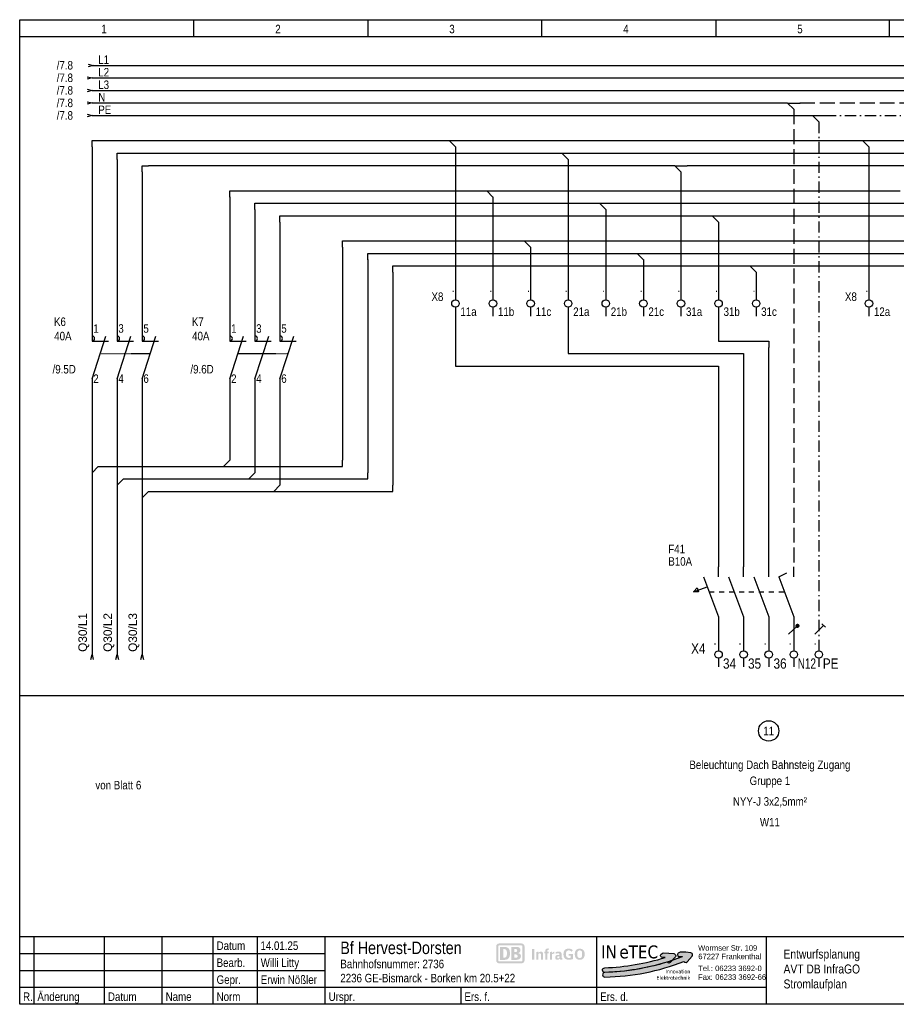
# Model space of a CAD drawing. Header units: millimetres. Extents: x 0 to 4233, y 0 to 198.
# Tile 11 of 18: x 2636 to 2812, y 0 to 198. Entities that reach past the tile are written whole.
import ezdxf
from ezdxf.enums import TextEntityAlignment as Align

# ---------------------------------------------------------------- set-up
doc = ezdxf.new("R2010")
doc.units = ezdxf.units.MM
for name, pattern in [('HIDDEN2', [4.7625, 3.175, -1.5875]), ('LONGDASH', [1.6, 1.2, -0.4]), ('Solid', [0]), ('Strich', [4, 3, -1]), ('Strich 2', [2, 1, -1]), ('Strich-Punkt', [4, 2.25, -0.75, 0.25, -0.75])]:
    doc.linetypes.add(name, pattern=pattern)
for name, color, linetype in [('Elektro_neu_Text', 7, 'Continuous'), ('EPLGRAFIC', 7, 'Continuous'), ('EPLPLOTFRAME', 7, 'Continuous'), ('LAYER-01', 7, 'Continuous'), ('XYYY_00004---_Plankopf', 7, 'Continuous')]:
    doc.layers.add(name, color=color, linetype=linetype)
doc.layers.add('Standard', color=7, linetype='Continuous', true_color=0x000000)
doc.styles.add('AN', font='ARIALN.TTF')
doc.styles.add('Logo', font='tahoma.ttf')
doc.styles.add('Logo-fett', font='tahomabd.ttf')
doc.styles.add('WSCAD', font='arial.ttf')

# ---------------------------------------------------------------- blocks, each defined once
blk = doc.blocks.new('Block30')
at = {"layer": 'Standard', "color": 0}
blk.add_lwpolyline([(25, 178.75), (25, 180), (26.25, 180)], dxfattribs=at)
blk = doc.blocks.new('Block32')
at = {"layer": 'Standard', "color": 0}
blk.add_lwpolyline([(73.75, 115), (75, 115), (75, 116.25)], dxfattribs=at)
blk = doc.blocks.new('Block48')
at = {"layer": 'Standard', "color": 0}
blk.add_lwpolyline([(148.75, 135), (150, 135), (150, 133.75)], dxfattribs=at)
blk = doc.blocks.new('Block49')
at = {"layer": 'Standard', "color": 0}
blk.add_lwpolyline([(97.5, 136.25), (97.5, 135), (98.75, 135)], dxfattribs=at)
blk = doc.blocks.new('Block76')
at = {"layer": 'Standard', "color": 0}
blk.add_lwpolyline([(52.5, 116.25), (51.25, 115), (53.75, 115)], dxfattribs=at)
blk = doc.blocks.new('Block79')
at = {"layer": 'Standard', "color": 0}
blk.add_lwpolyline([(25, 116.25), (25, 113.75), (26.25, 115)], dxfattribs=at)
blk = doc.blocks.new('Block82')
at = {"layer": 'Standard', "color": 0}
blk.add_lwpolyline([(97.5, 178.75), (96.25, 180), (97.5, 180), (98.75, 180)], dxfattribs=at)
blk = doc.blocks.new('Logo Inetec')
for color, points in [(90, [(43.67, 12.55, 0.344615), (43.74, 13.78), (43.52, 14.09, 0.217244), (42.81, 14.52), (39.7, 14.86), (36.18, 14.99), (34.94, 14.24, 0.444088), (34.66, 12.78), (35.03, 12.29), (37.28, 12.18, -0.342215), (37.37, 12.1, -0.063568), (-0.16, 5.73, 0.983458), (-0.06, 2.84, 0.065458), (38.52, 9.23), (39.19, 8.78, 0.373877), (40.5, 8.96)]), (170, [(54.12, 12.99, 0.344615), (54.21, 14.22), (54, 14.53, 0.217244), (53.29, 14.97), (50.19, 15.35), (46.67, 15.53), (45.41, 14.78, 0.444088), (45.11, 13.33), (45.48, 12.84), (47.73, 12.7, -0.397051), (47.82, 12.6, -0.087945), (-0.06, 2.9, 0.983458), (0.01, 0, 0.089874), (48.96, 9.71), (49.6, 9.28, 0.373877), (50.9, 9.44)])]:
    blk.add_hatch(color=color).paths.add_polyline_path(points)
at = {"color": 90}
blk.add_lwpolyline([(37.38, 12.09, 0.397051), (37.28, 12.18), (35.03, 12.29), (34.66, 12.78, -0.444088), (34.94, 14.24), (36.18, 14.99), (39.7, 14.86), (42.81, 14.52, -0.217244), (43.52, 14.09), (43.74, 13.78, -0.344615), (43.67, 12.55), (40.5, 8.96, -0.373877), (39.19, 8.78), (38.52, 9.23, -0.065458), (-0.06, 2.84, -0.983458), (-0.16, 5.73, 0.063568), (37.37, 12.1)], format="xyb", dxfattribs=at)
at = {"color": 170}
blk.add_lwpolyline([(47.82, 12.6, -0.087945), (-0.06, 2.9, 0.983458), (0.01, 0, 0.089874), (48.96, 9.71), (49.6, 9.28, 0.373877), (50.9, 9.44), (54.12, 12.99, 0.344615), (54.21, 14.22), (54, 14.53, 0.217244), (53.29, 14.97), (50.19, 15.35), (46.67, 15.53), (45.41, 14.78, 0.444088), (45.11, 13.33), (45.48, 12.84), (47.73, 12.7, -0.397051)], format="xyb", close=True, dxfattribs=at)
at = {"style": 'Logo'}
for s, p in [('IN', (-2.42, 11.6)), ('TEC', (14.64, 11.6))]:
    blk.add_text(s, height=8, dxfattribs=at).set_placement(p)
at = {"lineweight": 0, "style": 'AN', "width": 1.1}
for s, p in [('Wormser Str. 109', (57.77, 16.36)), ('67227 Frankenthal', (57.9, 11.09)), ('Tel.:', (57.84, 3.71)), ('06233 3692-0', (68.34, 3.71)), ('Fax:', (57.79, -1.72)), ('06233 3692-66', (68.42, -1.72))]:
    blk.add_text(s, height=3.4, dxfattribs=at).set_placement(p)
at = {"color": 20, "style": 'Logo'}
blk.add_text('e', height=8, dxfattribs=at).set_placement((8.93, 11.6))
at = {"style": 'Logo-fett'}
for s, p in [('Elektrotechnik', (52.94, -1.64)), ('Elektrotechnik', (52.94, -1.64)), ('Innovation', (52.94, 2.27)), ('Innovation', (52.94, 2.27))]:
    blk.add_text(s, height=2.36, dxfattribs=at).set_placement(p, align=Align.RIGHT)

msp = doc.modelspace()

# ---------------------------------------------------------------- hatches: boundary and pattern name
at = {"layer": 'XYYY_00004---_Plankopf'}
h = msp.add_hatch(color=10, dxfattribs=at)
edge = h.paths.add_edge_path()
edge.add_spline(control_points=[(2736.55, 12.21), (2736.55, 12.21), (2732.01, 12.21), (2732.01, 12.21), (2731.69, 12.21), (2731.44, 11.96), (2731.44, 11.64), (2731.44, 11.64), (2731.44, 8.8), (2731.44, 8.8), (2731.44, 8.49), (2731.69, 8.23), (2732.01, 8.23), (2732.01, 8.23), (2736.55, 8.23), (2736.55, 8.23), (2736.86, 8.23), (2737.12, 8.49), (2737.12, 8.8), (2737.12, 8.8), (2737.12, 11.64), (2737.12, 11.64), (2737.12, 11.96), (2736.86, 12.21), (2736.55, 12.21)], knot_values=[0, 0, 0, 0, 1, 1, 1, 2, 2, 2, 3, 3, 3, 4, 4, 4, 5, 5, 5, 6, 6, 6, 7, 7, 7, 8, 8, 8, 8], degree=3, periodic=0)
edge = h.paths.add_edge_path(flags=17)
edge.add_spline(control_points=[(2736.7, 8.8), (2736.7, 8.71), (2736.64, 8.64), (2736.55, 8.64), (2736.55, 8.64), (2732.01, 8.64), (2732.01, 8.64), (2731.92, 8.64), (2731.85, 8.71), (2731.85, 8.8), (2731.85, 8.8), (2731.85, 11.64), (2731.85, 11.64), (2731.85, 11.73), (2731.92, 11.81), (2732.01, 11.81), (2732.01, 11.81), (2736.55, 11.81), (2736.55, 11.81), (2736.64, 11.81), (2736.7, 11.73), (2736.7, 11.64), (2736.7, 11.64), (2736.7, 8.8), (2736.7, 8.8)], knot_values=[0, 0, 0, 0, 1, 1, 1, 2, 2, 2, 3, 3, 3, 4, 4, 4, 5, 5, 5, 6, 6, 6, 7, 7, 7, 8, 8, 8, 8], degree=3, periodic=0)
edge = h.paths.add_edge_path(flags=16)
edge.add_spline(control_points=[(2733.17, 8.92), (2733.17, 8.92), (2732.22, 8.92), (2732.22, 8.92), (2732.22, 8.92), (2732.22, 11.52), (2732.22, 11.52), (2732.22, 11.52), (2733.17, 11.52), (2733.17, 11.52), (2733.85, 11.52), (2734.21, 11.1), (2734.21, 10.23), (2734.21, 9.48), (2733.97, 8.93), (2733.17, 8.92)], knot_values=[0, 0, 0, 0, 1, 1, 1, 2, 2, 2, 3, 3, 3, 4, 4, 4, 5, 5, 5, 5], degree=3, periodic=0)
edge = h.paths.add_edge_path(flags=0)
edge.add_spline(control_points=[(2733.59, 10.18), (2733.59, 10.7), (2733.53, 11.11), (2732.97, 11.11), (2732.97, 11.11), (2732.84, 11.11), (2732.84, 11.11), (2732.84, 11.11), (2732.84, 9.34), (2732.84, 9.34), (2732.84, 9.34), (2733.06, 9.34), (2733.06, 9.34), (2733.4, 9.34), (2733.59, 9.61), (2733.59, 10.18)], knot_values=[0, 0, 0, 0, 1, 1, 1, 2, 2, 2, 3, 3, 3, 4, 4, 4, 5, 5, 5, 5], degree=3, periodic=0)
edge = h.paths.add_edge_path(flags=16)
edge.add_spline(control_points=[(2735.49, 8.92), (2735.49, 8.92), (2734.48, 8.92), (2734.48, 8.92), (2734.48, 8.92), (2734.48, 11.52), (2734.48, 11.52), (2734.48, 11.52), (2735.54, 11.52), (2735.54, 11.52), (2736.04, 11.52), (2736.31, 11.32), (2736.31, 10.83), (2736.31, 10.58), (2736.1, 10.4), (2735.87, 10.28), (2736.19, 10.19), (2736.41, 10), (2736.41, 9.67), (2736.41, 9.14), (2735.96, 8.92), (2735.49, 8.92)], knot_values=[0, 0, 0, 0, 1, 1, 1, 2, 2, 2, 3, 3, 3, 4, 4, 4, 5, 5, 5, 6, 6, 6, 7, 7, 7, 7], degree=3, periodic=0)
edge = h.paths.add_edge_path(flags=0)
edge.add_spline(control_points=[(2735.1, 10.49), (2735.1, 10.49), (2735.32, 10.49), (2735.32, 10.49), (2735.52, 10.49), (2735.67, 10.58), (2735.67, 10.81), (2735.67, 11.05), (2735.48, 11.12), (2735.28, 11.12), (2735.28, 11.12), (2735.1, 11.12), (2735.1, 11.12), (2735.1, 11.12), (2735.1, 10.49), (2735.1, 10.49)], knot_values=[0, 0, 0, 0, 1, 1, 1, 2, 2, 2, 3, 3, 3, 4, 4, 4, 5, 5, 5, 5], degree=3, periodic=0)
edge = h.paths.add_edge_path(flags=0)
edge.add_spline(control_points=[(2735.75, 9.69), (2735.75, 9.95), (2735.58, 10.01), (2735.33, 10.01), (2735.33, 10.01), (2735.1, 10.01), (2735.1, 10.01), (2735.1, 10.01), (2735.1, 9.34), (2735.1, 9.34), (2735.1, 9.34), (2735.33, 9.34), (2735.33, 9.34), (2735.55, 9.34), (2735.75, 9.41), (2735.75, 9.69)], knot_values=[0, 0, 0, 0, 1, 1, 1, 2, 2, 2, 3, 3, 3, 4, 4, 4, 5, 5, 5, 5], degree=3, periodic=0)
h = msp.add_hatch(color=256, dxfattribs=at)
h.dxf.hatch_style = 1
h.paths.add_polyline_path([(2749.13, 10.52), (2749.11, 10.6), (2749.08, 10.67), (2749.04, 10.74), (2749.01, 10.79), (2748.97, 10.84), (2748.93, 10.89), (2748.89, 10.93), (2748.85, 10.97), (2748.83, 10.98), (2748.8, 11), (2748.75, 11.03), (2748.7, 11.06), (2748.65, 11.09), (2748.59, 11.11), (2748.53, 11.13), (2748.47, 11.14), (2748.41, 11.16), (2748.34, 11.16), (2748.28, 11.17), (2748.21, 11.17), (2748.14, 11.17), (2748.08, 11.16), (2748.02, 11.16), (2747.96, 11.15), (2747.9, 11.13), (2747.84, 11.12), (2747.79, 11.1), (2747.74, 11.08), (2747.69, 11.05), (2747.65, 11.03), (2747.6, 11), (2747.56, 10.96), (2747.52, 10.93), (2747.48, 10.89), (2747.45, 10.85), (2747.41, 10.8), (2747.39, 10.77), (2747.38, 10.75), (2747.37, 10.74), (2747.37, 10.73), (2747.35, 10.7), (2747.35, 10.69), (2747.34, 10.69), (2747.34, 10.68), (2747.34, 10.68), (2747.33, 10.66), (2747.32, 10.64), (2747.31, 10.61), (2747.29, 10.57), (2747.28, 10.54), (2747.28, 10.52), (2747.27, 10.48), (2747.25, 10.44), (2747.24, 10.39), (2747.24, 10.34), (2747.23, 10.31), (2747.23, 10.28), (2747.23, 10.25), (2747.22, 10.23), (2747.22, 10.21), (2747.22, 10.18), (2747.22, 10.16), (2747.22, 10.16), (2747.22, 10.14), (2747.22, 10.12), (2747.22, 10.11), (2747.22, 10.11), (2747.22, 10.1), (2747.22, 10.07), (2747.22, 10.02), (2747.22, 9.97), (2747.22, 9.9), (2747.23, 9.84), (2747.23, 9.81), (2747.24, 9.77), (2747.24, 9.73), (2747.25, 9.71), (2747.25, 9.68), (2747.26, 9.64), (2747.27, 9.63), (2747.28, 9.59), (2747.29, 9.54), (2747.31, 9.5), (2747.33, 9.46), (2747.35, 9.42), (2747.36, 9.4), (2747.36, 9.4), (2747.37, 9.38), (2747.37, 9.37), (2747.4, 9.33), (2747.41, 9.32), (2747.41, 9.31), (2747.43, 9.29), (2747.44, 9.27), (2747.45, 9.26), (2747.47, 9.24), (2747.48, 9.22), (2747.52, 9.19), (2747.57, 9.15), (2747.61, 9.11), (2747.66, 9.08), (2747.71, 9.05), (2747.76, 9.03), (2747.82, 9), (2747.88, 8.99), (2747.94, 8.97), (2748, 8.96), (2748.07, 8.95), (2748.13, 8.94), (2748.2, 8.94), (2748.29, 8.95), (2748.37, 8.95), (2748.45, 8.97), (2748.53, 8.98), (2748.6, 9.01), (2748.67, 9.03), (2748.73, 9.07), (2748.79, 9.1), (2748.85, 9.15), (2748.91, 9.2), (2748.96, 9.26), (2749.01, 9.32), (2749.05, 9.39), (2749.09, 9.46), (2749.12, 9.54), (2749.13, 9.57), (2749.13, 9.59), (2749.14, 9.6), (2749.14, 9.61), (2749.14, 9.62), (2749.16, 9.66), (2749.17, 9.71), (2749.17, 9.74), (2749.18, 9.76), (2749.18, 9.78), (2749.18, 9.81), (2749.19, 9.88), (2749.19, 9.88), (2749.19, 9.88), (2749.19, 9.88), (2749.19, 9.89), (2749.19, 9.89), (2749.19, 9.9), (2749.19, 9.92), (2749.19, 9.93), (2749.19, 9.94), (2749.19, 9.99), (2749.2, 10.06), (2749.19, 10.16), (2749.19, 10.26), (2749.17, 10.35), (2749.16, 10.44)])
h.paths.add_polyline_path([(2747.75, 10.43), (2747.75, 10.45), (2747.75, 10.46), (2747.75, 10.47), (2747.76, 10.48), (2747.76, 10.49), (2747.77, 10.52), (2747.77, 10.52), (2747.77, 10.54), (2747.78, 10.54), (2747.78, 10.56), (2747.79, 10.57), (2747.79, 10.58), (2747.79, 10.59), (2747.8, 10.6), (2747.81, 10.61), (2747.83, 10.64), (2747.84, 10.66), (2747.86, 10.68), (2747.86, 10.69), (2747.88, 10.71), (2747.91, 10.73), (2747.92, 10.74), (2747.93, 10.74), (2747.95, 10.76), (2747.98, 10.77), (2748.01, 10.79), (2748.04, 10.8), (2748.07, 10.8), (2748.1, 10.81), (2748.13, 10.81), (2748.17, 10.82), (2748.21, 10.82), (2748.24, 10.82), (2748.28, 10.81), (2748.31, 10.81), (2748.34, 10.8), (2748.37, 10.8), (2748.4, 10.79), (2748.43, 10.77), (2748.46, 10.76), (2748.48, 10.74), (2748.51, 10.73), (2748.53, 10.71), (2748.54, 10.69), (2748.55, 10.69), (2748.56, 10.68), (2748.57, 10.66), (2748.59, 10.64), (2748.6, 10.61), (2748.61, 10.59), (2748.62, 10.59), (2748.62, 10.58), (2748.63, 10.57), (2748.63, 10.56), (2748.64, 10.54), (2748.64, 10.52), (2748.65, 10.49), (2748.66, 10.48), (2748.66, 10.47), (2748.66, 10.45), (2748.67, 10.43), (2748.67, 10.41), (2748.67, 10.39), (2748.68, 10.37), (2748.68, 10.36), (2748.68, 10.35), (2748.68, 10.31), (2748.69, 10.29), (2748.69, 10.28), (2748.69, 10.26), (2748.69, 10.25), (2748.69, 10.23), (2748.69, 10.22), (2748.69, 10.21), (2748.69, 10.19), (2748.69, 10.18), (2748.69, 10.16), (2748.69, 10.15), (2748.69, 10.14), (2748.69, 10.11), (2748.69, 10.1), (2748.69, 10.09), (2748.69, 10.07), (2748.69, 10.07), (2748.69, 10.05), (2748.69, 10.01), (2748.69, 9.97), (2748.69, 9.94), (2748.69, 9.92), (2748.69, 9.87), (2748.68, 9.83), (2748.68, 9.82), (2748.68, 9.79), (2748.68, 9.75), (2748.67, 9.71), (2748.66, 9.68), (2748.66, 9.65), (2748.65, 9.61), (2748.64, 9.59), (2748.63, 9.56), (2748.62, 9.53), (2748.61, 9.51), (2748.6, 9.49), (2748.58, 9.47), (2748.57, 9.46), (2748.57, 9.44), (2748.56, 9.43), (2748.55, 9.42), (2748.53, 9.41), (2748.51, 9.39), (2748.49, 9.37), (2748.46, 9.36), (2748.44, 9.34), (2748.42, 9.33), (2748.39, 9.32), (2748.36, 9.31), (2748.33, 9.31), (2748.3, 9.3), (2748.27, 9.3), (2748.24, 9.3), (2748.21, 9.3), (2748.17, 9.3), (2748.14, 9.3), (2748.11, 9.3), (2748.08, 9.31), (2748.05, 9.31), (2748.02, 9.32), (2748, 9.33), (2747.97, 9.34), (2747.95, 9.36), (2747.93, 9.37), (2747.91, 9.39), (2747.88, 9.41), (2747.87, 9.42), (2747.86, 9.43), (2747.85, 9.44), (2747.84, 9.46), (2747.83, 9.47), (2747.81, 9.49), (2747.8, 9.51), (2747.79, 9.53), (2747.78, 9.56), (2747.77, 9.59), (2747.76, 9.61), (2747.76, 9.65), (2747.75, 9.68), (2747.74, 9.71), (2747.74, 9.75), (2747.73, 9.79), (2747.73, 9.82), (2747.73, 9.83), (2747.72, 9.87), (2747.72, 9.92), (2747.72, 9.94), (2747.72, 9.97), (2747.72, 10.01), (2747.72, 10.05), (2747.72, 10.07), (2747.72, 10.07), (2747.72, 10.09), (2747.72, 10.1), (2747.72, 10.11), (2747.72, 10.14), (2747.72, 10.15), (2747.72, 10.16), (2747.72, 10.18), (2747.72, 10.19), (2747.72, 10.21), (2747.72, 10.22), (2747.72, 10.23), (2747.72, 10.25), (2747.73, 10.26), (2747.73, 10.28), (2747.73, 10.29), (2747.73, 10.31), (2747.73, 10.35), (2747.74, 10.36), (2747.74, 10.37), (2747.74, 10.39), (2747.74, 10.41), (2747.74, 10.42)], flags=16)
h.paths.add_polyline_path([(2746.84, 10.12), (2746.01, 10.12), (2746.01, 9.76), (2746.39, 9.76), (2746.39, 9.34), (2746.32, 9.33), (2746.25, 9.32), (2746.17, 9.31), (2746.09, 9.31), (2746.03, 9.31), (2745.98, 9.31), (2745.93, 9.32), (2745.88, 9.33), (2745.86, 9.33), (2745.83, 9.34), (2745.79, 9.36), (2745.75, 9.37), (2745.71, 9.39), (2745.67, 9.42), (2745.64, 9.44), (2745.61, 9.47), (2745.58, 9.5), (2745.55, 9.54), (2745.53, 9.57), (2745.51, 9.61), (2745.5, 9.65), (2745.48, 9.69), (2745.47, 9.73), (2745.46, 9.78), (2745.46, 9.83), (2745.45, 9.89), (2745.45, 9.94), (2745.44, 10), (2745.44, 10.06), (2745.44, 10.1), (2745.45, 10.22), (2745.46, 10.3), (2745.47, 10.35), (2745.48, 10.41), (2745.49, 10.46), (2745.5, 10.49), (2745.52, 10.54), (2745.53, 10.57), (2745.54, 10.58), (2745.55, 10.59), (2745.56, 10.61), (2745.58, 10.64), (2745.6, 10.66), (2745.62, 10.68), (2745.65, 10.7), (2745.67, 10.72), (2745.7, 10.74), (2745.72, 10.76), (2745.75, 10.77), (2745.78, 10.78), (2745.81, 10.79), (2745.84, 10.8), (2745.88, 10.81), (2745.91, 10.81), (2745.94, 10.82), (2745.98, 10.82), (2746.02, 10.82), (2746.08, 10.82), (2746.13, 10.81), (2746.19, 10.8), (2746.24, 10.79), (2746.28, 10.77), (2746.33, 10.75), (2746.37, 10.72), (2746.4, 10.69), (2746.42, 10.68), (2746.43, 10.67), (2746.43, 10.67), (2746.45, 10.65), (2746.48, 10.61), (2746.5, 10.57), (2746.51, 10.56), (2746.52, 10.55), (2746.82, 10.81), (2746.79, 10.85), (2746.75, 10.89), (2746.71, 10.93), (2746.67, 10.97), (2746.63, 11), (2746.58, 11.03), (2746.54, 11.06), (2746.48, 11.08), (2746.43, 11.1), (2746.38, 11.12), (2746.32, 11.14), (2746.26, 11.15), (2746.19, 11.16), (2746.13, 11.17), (2746.06, 11.17), (2745.99, 11.17), (2745.92, 11.17), (2745.85, 11.17), (2745.79, 11.16), (2745.72, 11.15), (2745.66, 11.14), (2745.6, 11.12), (2745.55, 11.1), (2745.49, 11.08), (2745.45, 11.06), (2745.41, 11.04), (2745.38, 11.02), (2745.34, 11), (2745.31, 10.97), (2745.27, 10.94), (2745.24, 10.91), (2745.21, 10.89), (2745.21, 10.88), (2745.2, 10.87), (2745.18, 10.86), (2745.18, 10.85), (2745.18, 10.85), (2745.17, 10.83), (2745.16, 10.82), (2745.15, 10.81), (2745.13, 10.79), (2745.12, 10.78), (2745.11, 10.75), (2745.09, 10.73), (2745.08, 10.71), (2745.07, 10.68), (2745.06, 10.68), (2745.06, 10.67), (2745.04, 10.63), (2745.02, 10.59), (2745.01, 10.56), (2745, 10.52), (2744.99, 10.48), (2744.98, 10.45), (2744.97, 10.39), (2744.96, 10.35), (2744.96, 10.3), (2744.95, 10.19), (2744.94, 10.08), (2744.94, 10.07), (2744.95, 9.89), (2744.96, 9.79), (2744.97, 9.71), (2744.98, 9.63), (2745, 9.57), (2745.03, 9.5), (2745.06, 9.44), (2745.09, 9.39), (2745.12, 9.33), (2745.16, 9.28), (2745.2, 9.24), (2745.26, 9.19), (2745.27, 9.18), (2745.27, 9.18), (2745.29, 9.16), (2745.3, 9.16), (2745.3, 9.15), (2745.31, 9.15), (2745.32, 9.14), (2745.32, 9.14), (2745.34, 9.13), (2745.35, 9.12), (2745.37, 9.11), (2745.39, 9.1), (2745.42, 9.08), (2745.46, 9.06), (2745.5, 9.05), (2745.51, 9.04), (2745.54, 9.03), (2745.56, 9.02), (2745.59, 9.01), (2745.63, 9), (2745.65, 9), (2745.67, 8.99), (2745.72, 8.98), (2745.77, 8.97), (2745.82, 8.96), (2745.87, 8.96), (2745.92, 8.95), (2745.97, 8.95), (2746.03, 8.95), (2746.08, 8.95), (2746.18, 8.95), (2746.27, 8.95), (2746.37, 8.97), (2746.47, 8.98), (2746.56, 9), (2746.66, 9.03), (2746.75, 9.06), (2746.84, 9.09)])
h.paths.add_polyline_path([(2744.57, 10.01), (2744.57, 10.08), (2744.57, 10.14), (2744.56, 10.2), (2744.54, 10.25), (2744.53, 10.31), (2744.5, 10.35), (2744.48, 10.39), (2744.45, 10.43), (2744.43, 10.45), (2744.41, 10.47), (2744.38, 10.49), (2744.36, 10.5), (2744.33, 10.52), (2744.31, 10.53), (2744.28, 10.54), (2744.25, 10.55), (2744.21, 10.56), (2744.18, 10.57), (2744.14, 10.58), (2744.1, 10.58), (2744.06, 10.59), (2744.02, 10.59), (2743.98, 10.59), (2743.94, 10.59), (2743.87, 10.59), (2743.8, 10.59), (2743.73, 10.58), (2743.66, 10.57), (2743.6, 10.55), (2743.53, 10.53), (2743.46, 10.51), (2743.39, 10.49), (2743.39, 10.14), (2743.41, 10.15), (2743.45, 10.16), (2743.48, 10.17), (2743.54, 10.19), (2743.56, 10.19), (2743.58, 10.2), (2743.66, 10.22), (2743.74, 10.23), (2743.81, 10.24), (2743.88, 10.24), (2743.92, 10.24), (2743.95, 10.24), (2743.98, 10.23), (2744.01, 10.23), (2744.03, 10.22), (2744.05, 10.21), (2744.07, 10.2), (2744.08, 10.18), (2744.1, 10.17), (2744.11, 10.15), (2744.12, 10.13), (2744.12, 10.11), (2744.13, 10.08), (2744.13, 10.06), (2744.13, 10.03), (2744.14, 10), (2744.14, 9.93), (2744.1, 9.93), (2744.05, 9.92), (2743.97, 9.92), (2743.89, 9.91), (2743.8, 9.9), (2743.77, 9.9), (2743.75, 9.9), (2743.72, 9.89), (2743.7, 9.89), (2743.68, 9.88), (2743.66, 9.88), (2743.62, 9.87), (2743.58, 9.86), (2743.54, 9.84), (2743.51, 9.83), (2743.48, 9.81), (2743.45, 9.79), (2743.42, 9.77), (2743.4, 9.75), (2743.37, 9.71), (2743.35, 9.68), (2743.33, 9.64), (2743.32, 9.6), (2743.3, 9.56), (2743.3, 9.51), (2743.29, 9.46), (2743.29, 9.41), (2743.29, 9.36), (2743.3, 9.31), (2743.3, 9.27), (2743.31, 9.22), (2743.33, 9.18), (2743.34, 9.15), (2743.37, 9.11), (2743.39, 9.08), (2743.42, 9.05), (2743.45, 9.02), (2743.49, 9), (2743.53, 8.98), (2743.57, 8.97), (2743.62, 8.96), (2743.67, 8.95), (2743.72, 8.95), (2743.75, 8.95), (2743.79, 8.95), (2743.82, 8.96), (2743.85, 8.96), (2743.88, 8.97), (2743.91, 8.98), (2743.94, 8.99), (2743.96, 9.01), (2743.99, 9.02), (2744.02, 9.04), (2744.04, 9.06), (2744.07, 9.08), (2744.09, 9.11), (2744.11, 9.13), (2744.14, 9.16), (2744.16, 9.19), (2744.17, 9.17), (2744.18, 9.15), (2744.19, 9.13), (2744.2, 9.11), (2744.21, 9.09), (2744.22, 9.07), (2744.23, 9.06), (2744.25, 9.05), (2744.27, 9.03), (2744.3, 9.01), (2744.32, 9), (2744.35, 8.99), (2744.39, 8.98), (2744.42, 8.97), (2744.45, 8.97), (2744.49, 8.97), (2744.52, 8.97), (2744.55, 8.97), (2744.58, 8.97), (2744.61, 8.98), (2744.64, 8.98), (2744.67, 8.99), (2744.69, 9), (2744.72, 9.01), (2744.72, 9.29), (2744.69, 9.29), (2744.67, 9.29), (2744.65, 9.29), (2744.63, 9.29), (2744.61, 9.3), (2744.6, 9.32), (2744.59, 9.33), (2744.58, 9.35), (2744.58, 9.37), (2744.57, 9.4)])
h.paths.add_polyline_path([(2743.72, 9.49), (2743.72, 9.49), (2743.72, 9.5)], flags=0)
h.paths.add_polyline_path([(2744.14, 9.36), (2744.1, 9.34), (2744.08, 9.31), (2744.04, 9.29), (2744.01, 9.27), (2743.98, 9.26), (2743.95, 9.25), (2743.92, 9.25), (2743.89, 9.24), (2743.87, 9.24), (2743.85, 9.25), (2743.83, 9.25), (2743.82, 9.26), (2743.8, 9.26), (2743.79, 9.27), (2743.77, 9.28), (2743.76, 9.29), (2743.75, 9.3), (2743.74, 9.32), (2743.74, 9.34), (2743.73, 9.36), (2743.73, 9.38), (2743.72, 9.4), (2743.72, 9.43), (2743.72, 9.46), (2743.72, 9.49), (2743.72, 9.49), (2743.72, 9.49), (2743.72, 9.49), (2743.72, 9.49), (2743.72, 9.49), (2743.72, 9.51), (2743.73, 9.53), (2743.73, 9.55), (2743.74, 9.57), (2743.75, 9.58), (2743.76, 9.59), (2743.78, 9.6), (2743.79, 9.61), (2743.81, 9.62), (2743.83, 9.63), (2743.85, 9.64), (2743.87, 9.64), (2743.89, 9.64), (2743.93, 9.65), (2743.96, 9.65), (2743.99, 9.66), (2744, 9.66), (2744.03, 9.66), (2744.05, 9.66), (2744.09, 9.67), (2744.14, 9.67)], flags=16)
h.paths.add_polyline_path([(2742.67, 10.08), (2742.7, 10.09), (2742.73, 10.1), (2742.75, 10.11), (2742.78, 10.12), (2742.83, 10.13), (2742.85, 10.14), (2742.89, 10.15), (2742.91, 10.15), (2742.94, 10.16), (2742.97, 10.16), (2742.99, 10.17), (2743.03, 10.17), (2743.05, 10.17), (2743.1, 10.18), (2743.1, 10.58), (2743.07, 10.58), (2743.04, 10.57), (2743.01, 10.56), (2742.98, 10.55), (2742.95, 10.54), (2742.92, 10.52), (2742.89, 10.51), (2742.86, 10.49), (2742.84, 10.47), (2742.82, 10.45), (2742.79, 10.43), (2742.77, 10.4), (2742.74, 10.37), (2742.71, 10.33), (2742.67, 10.29), (2742.67, 10.59), (2742.58, 10.59), (2742.55, 10.57), (2742.52, 10.56), (2742.48, 10.54), (2742.44, 10.53), (2742.42, 10.52), (2742.4, 10.52), (2742.39, 10.52), (2742.38, 10.51), (2742.37, 10.51), (2742.35, 10.51), (2742.29, 10.5), (2742.23, 10.5), (2742.23, 8.99), (2742.67, 8.99)])
h.paths.add_polyline_path([(2741.96, 10.55), (2741.71, 10.55), (2741.71, 10.67), (2741.71, 10.71), (2741.71, 10.74), (2741.72, 10.76), (2741.72, 10.78), (2741.74, 10.82), (2741.75, 10.84), (2741.77, 10.85), (2741.79, 10.87), (2741.8, 10.88), (2741.83, 10.89), (2741.85, 10.89), (2741.88, 10.9), (2741.9, 10.9), (2741.95, 10.89), (2741.99, 10.89), (2741.99, 11.21), (2741.82, 11.21), (2741.76, 11.2), (2741.69, 11.2), (2741.64, 11.19), (2741.58, 11.17), (2741.53, 11.15), (2741.49, 11.12), (2741.45, 11.09), (2741.41, 11.06), (2741.38, 11.02), (2741.35, 10.98), (2741.33, 10.93), (2741.31, 10.87), (2741.29, 10.82), (2741.28, 10.75), (2741.28, 10.71), (2741.28, 10.69), (2741.28, 10.66), (2741.27, 10.62), (2741.27, 10.55), (2741.12, 10.55), (2741.12, 10.24), (2741.27, 10.24), (2741.27, 8.99), (2741.71, 8.99), (2741.71, 10.23), (2741.96, 10.23)])
h.paths.add_polyline_path([(2740.83, 10.24), (2740.82, 10.28), (2740.81, 10.32), (2740.8, 10.36), (2740.78, 10.39), (2740.76, 10.42), (2740.74, 10.46), (2740.7, 10.49), (2740.67, 10.52), (2740.63, 10.54), (2740.59, 10.56), (2740.54, 10.57), (2740.49, 10.58), (2740.47, 10.58), (2740.43, 10.58), (2740.4, 10.58), (2740.36, 10.58), (2740.33, 10.57), (2740.29, 10.57), (2740.26, 10.56), (2740.23, 10.55), (2740.19, 10.53), (2740.16, 10.52), (2740.1, 10.49), (2740.05, 10.45), (2740, 10.41), (2739.96, 10.38), (2739.93, 10.35), (2739.9, 10.32), (2739.9, 10.59), (2739.8, 10.59), (2739.79, 10.58), (2739.78, 10.57), (2739.75, 10.56), (2739.73, 10.55), (2739.71, 10.54), (2739.69, 10.53), (2739.67, 10.53), (2739.66, 10.52), (2739.63, 10.52), (2739.62, 10.52), (2739.6, 10.51), (2739.57, 10.51), (2739.52, 10.5), (2739.46, 10.5), (2739.46, 8.99), (2739.9, 8.99), (2739.9, 10.12), (2739.94, 10.14), (2739.98, 10.16), (2740.01, 10.17), (2740.06, 10.2), (2740.11, 10.21), (2740.16, 10.22), (2740.21, 10.22), (2740.23, 10.22), (2740.25, 10.22), (2740.27, 10.21), (2740.29, 10.21), (2740.31, 10.2), (2740.32, 10.19), (2740.34, 10.18), (2740.35, 10.17), (2740.36, 10.15), (2740.37, 10.14), (2740.38, 10.12), (2740.39, 10.1), (2740.39, 10.08), (2740.4, 10.06), (2740.4, 10.04), (2740.4, 10.01), (2740.4, 8.99), (2740.84, 8.99), (2740.84, 10.11), (2740.84, 10.15), (2740.84, 10.2)])
h.paths.add_polyline_path([(2739.08, 11.13), (2738.6, 11.13), (2738.6, 8.99), (2739.08, 8.99)])

# ---------------------------------------------------------------- linework, layer by layer
at = {"layer": 'Elektro_neu_Text', "color": 10}
msp.add_circle((2786.14, 54.88), 2.04, dxfattribs=at)
at = {"layer": 'EPLPLOTFRAME', "color": 3}
for p, q in [((2670.69, 197.67), (2670.69, 194.27)), ((2705.63, 197.67), (2705.63, 194.27)), ((2740.56, 197.67), (2740.56, 194.27)), ((2775.5, 197.67), (2775.5, 194.27)), ((2810.43, 194.27), (2810.43, 197.67)), ((2635.76, 194.27), (2915.23, 194.27)), ((2635.76, 13.63), (2915.23, 13.63)), ((2638.64, 0), (2638.64, 13.63)), ((2652.8, 0), (2652.8, 13.63)), ((2664.39, 0), (2664.39, 13.63)), ((2674.61, 0), (2674.61, 13.63)), ((2683.48, 0), (2683.48, 13.63)), ((2697.11, 0), (2697.11, 13.63)), ((2751.64, 0), (2751.64, 13.63)), ((2785.72, 0), (2785.72, 13.63)), ((2635.76, 10.22), (2697.11, 10.22)), ((2635.76, 6.82), (2697.11, 6.82)), ((2635.76, 3.41), (2785.72, 3.41)), ((2724.37, 0), (2724.37, 3.41))]:
    msp.add_line(p, q, dxfattribs=at)
msp.add_lwpolyline([(2635.76, 0), (2635.76, 197.67), (2915.23, 197.67), (2915.23, 0), (2635.76, 0)], close=True, dxfattribs=at)
at = {"layer": 'LAYER-01', "color": 10}
for p, q in [((2776.08, 85.84), (2776.08, 87.86)), ((2781.11, 85.84), (2781.11, 87.86)), ((2786.15, 85.84), (2786.15, 87.86)), ((2791.19, 85.84), (2791.19, 87.86)), ((2773.06, 85.84), (2776.08, 77.79)), ((2778.09, 85.84), (2781.11, 77.79)), ((2783.13, 85.84), (2786.15, 77.79)), ((2788.16, 85.84), (2789.77, 86.6)), ((2788.16, 85.84), (2791.19, 77.79)), ((2771.04, 82.82), (2773.81, 83.83)), ((2791.92, 75.98), (2790.15, 74.28)), ((2797.17, 76.04), (2795.4, 74.34)), ((2796.81, 76.38), (2797.52, 75.7)), ((2776.08, 72.75), (2776.08, 70.99)), ((2781.11, 72.75), (2781.11, 70.99)), ((2786.15, 72.75), (2786.15, 70.99)), ((2791.19, 72.75), (2791.19, 70.99)), ((2796.22, 72.75), (2796.22, 70.99)), ((2776.08, 69.48), (2776.08, 67.72)), ((2781.11, 69.48), (2781.11, 67.72)), ((2786.15, 69.48), (2786.15, 67.72)), ((2791.19, 69.48), (2791.19, 67.72)), ((2796.22, 69.48), (2796.22, 67.72))]:
    msp.add_line(p, q, dxfattribs=at)
at = {"layer": 'LAYER-01', "color": 10, "linetype": 'Strich 2'}
msp.add_line((2774.19, 82.82), (2789.3, 82.82), dxfattribs=at)
at = {"layer": 'LAYER-01', "color": 0}
msp.add_line((2635.76, 61.97), (2915.23, 61.97), dxfattribs=at)
at = {"layer": 'LAYER-01', "color": 10}
for points in [[(2771.04, 82.82), (2771.8, 83.58), (2772.05, 82.82), (2771.04, 82.82)], [(2776.08, 77.79), (2776.08, 72.75)], [(2781.11, 77.79), (2781.11, 72.75)], [(2786.15, 77.79), (2786.15, 72.75)]]:
    msp.add_lwpolyline(points, dxfattribs=at)
at = {"layer": 'LAYER-01', "color": 10, "linetype": 'LONGDASH', "ltscale": 5}
msp.add_lwpolyline([(2791.19, 77.79), (2791.19, 72.75)], dxfattribs=at)
at = {"layer": 'LAYER-01', "color": 10, "const_width": 0.421}
msp.add_lwpolyline([(2791.72, 76.02, 1), (2792.13, 75.94, 1)], format="xyb", close=True, dxfattribs=at)
at = {"layer": 'LAYER-01', "color": 10}
for centre in [(2776.08, 70.23), (2781.11, 70.23), (2786.15, 70.23), (2791.19, 70.23), (2796.22, 70.23)]:
    msp.add_circle(centre, 0.755, dxfattribs=at)
at = {"layer": 'Standard', "color": 10}
for p, q in [((2723.25, 143.21), (2723.25, 141.45)), ((2730.79, 143.21), (2730.79, 141.45)), ((2738.34, 143.21), (2738.34, 141.45)), ((2745.89, 143.21), (2745.89, 141.45)), ((2753.44, 143.21), (2753.44, 141.45)), ((2760.98, 143.21), (2760.98, 141.45)), ((2768.53, 143.21), (2768.53, 141.45)), ((2776.08, 143.21), (2776.08, 141.45)), ((2783.63, 143.21), (2783.63, 141.45)), ((2806.27, 143.21), (2806.27, 141.45)), ((2723.25, 139.94), (2723.25, 138.18)), ((2730.79, 139.94), (2730.79, 138.18)), ((2738.34, 139.94), (2738.34, 138.18)), ((2745.89, 139.94), (2745.89, 138.18)), ((2753.44, 139.94), (2753.44, 138.18)), ((2760.98, 139.94), (2760.98, 138.18)), ((2768.53, 139.94), (2768.53, 138.18)), ((2776.08, 139.94), (2776.08, 138.18)), ((2783.63, 139.94), (2783.63, 138.18)), ((2806.27, 139.94), (2806.27, 138.18)), ((2650.29, 135.66), (2650.29, 133.14)), ((2655.32, 135.66), (2655.32, 133.14)), ((2660.35, 135.66), (2660.35, 133.14)), ((2677.96, 135.66), (2677.96, 133.14)), ((2682.99, 135.66), (2682.99, 133.14)), ((2688.02, 135.66), (2688.02, 133.14)), ((2650.29, 125.6), (2653.05, 134.15)), ((2650.29, 133.14), (2653.56, 133.14)), ((2655.32, 125.6), (2658.08, 134.15)), ((2655.32, 133.14), (2658.59, 133.14)), ((2660.35, 125.6), (2663.12, 134.15)), ((2660.35, 133.14), (2663.62, 133.14)), ((2677.96, 125.6), (2680.73, 134.15)), ((2677.96, 133.14), (2681.23, 133.14)), ((2682.99, 125.6), (2685.76, 134.15)), ((2682.99, 133.14), (2686.26, 133.14)), ((2688.02, 125.6), (2690.79, 134.15)), ((2688.02, 133.14), (2691.29, 133.14))]:
    msp.add_line(p, q, dxfattribs=at)
at = {"layer": 'Standard', "color": 10, "linetype": 'HIDDEN2', "ltscale": 0.03}
for p, q in [((2651.91, 130.63), (2661.98, 130.63)), ((2679.59, 130.63), (2689.65, 130.63))]:
    msp.add_line(p, q, dxfattribs=at)
at = {"layer": 'Standard', "color": 10}
for points in [[(2649.53, 188.75), (2650.53, 188.49), (2649.53, 188.24)], [(2649.28, 186.23), (2650.29, 185.98), (2649.28, 185.73)], [(2649.28, 183.71), (2650.29, 183.46), (2649.28, 183.21)], [(2649.28, 181.2), (2650.29, 180.95), (2649.28, 180.69)], [(2650.29, 180.95), (2789.92, 180.95)], [(2649.28, 178.68), (2650.29, 178.43), (2649.28, 178.18)], [(2650.29, 178.43), (2794.95, 178.43)], [(2650.03, 69.24), (2650.29, 70.25), (2650.54, 69.24)], [(2655.07, 69.24), (2655.32, 70.25), (2655.57, 69.24)], [(2660.1, 69.24), (2660.35, 70.25), (2660.6, 69.24)]]:
    msp.add_lwpolyline(points, dxfattribs=at)
at = {"layer": 'Standard', "color": 10, "linetype": 'Solid'}
for points in [[(2650.29, 188.49), (2891.81, 188.49)], [(2650.29, 185.98), (2891.81, 185.98)], [(2650.29, 183.46), (2891.81, 183.46)], [(2650.29, 172.14), (2650.29, 135.66)], [(2651.54, 173.4), (2721.99, 173.4)], [(2723.25, 172.14), (2723.25, 143.21)], [(2724.5, 173.4), (2805.01, 173.4)], [(2806.27, 172.14), (2806.27, 143.21)], [(2807.53, 173.4), (2891.81, 173.4)], [(2656.58, 170.88), (2744.63, 170.88)], [(2747.15, 170.88), (2827.65, 170.88)], [(2655.32, 169.62), (2655.32, 135.66)], [(2661.61, 168.37), (2767.27, 168.37)], [(2745.89, 169.62), (2745.89, 143.21)], [(2769.79, 168.37), (2850.3, 168.37)], [(2660.35, 167.11), (2660.35, 135.66)], [(2768.53, 167.11), (2768.53, 143.21)], [(2679.22, 163.34), (2729.54, 163.34)], [(2732.05, 163.34), (2812.56, 163.34)], [(2677.96, 162.08), (2677.96, 135.66)], [(2684.25, 160.82), (2752.18, 160.82)], [(2730.79, 162.08), (2730.79, 143.21)], [(2754.69, 160.82), (2835.2, 160.82)], [(2682.99, 159.56), (2682.99, 135.66)], [(2689.28, 158.3), (2774.82, 158.3)], [(2753.44, 159.56), (2753.44, 143.21)], [(2777.34, 158.3), (2857.85, 158.3)], [(2688.02, 157.05), (2688.02, 135.66)], [(2776.08, 157.05), (2776.08, 143.21)], [(2701.86, 153.27), (2737.08, 153.27)], [(2739.6, 153.27), (2820.11, 153.27)], [(2700.6, 152.01), (2700.6, 109.24)], [(2706.89, 150.76), (2759.73, 150.76)], [(2738.34, 152.01), (2738.34, 143.21)], [(2762.24, 150.76), (2842.75, 150.76)], [(2705.63, 149.5), (2705.63, 106.73)], [(2760.98, 149.5), (2760.98, 143.21)], [(2710.67, 146.98), (2710.67, 104.21)], [(2711.92, 148.24), (2782.37, 148.24)], [(2783.63, 146.98), (2783.63, 143.21)], [(2784.88, 148.24), (2865.39, 148.24)], [(2723.25, 138.18), (2723.25, 129.37)], [(2745.89, 138.18), (2745.89, 131.89)], [(2776.08, 138.18), (2776.08, 134.4)], [(2777.34, 133.14), (2784.88, 133.14)], [(2747.15, 130.63), (2779.85, 130.63)], [(2786.14, 131.89), (2786.14, 87.86)], [(2781.11, 129.37), (2781.11, 87.86)], [(2724.5, 128.11), (2774.82, 128.11)], [(2776.08, 126.86), (2776.08, 87.86)], [(2650.29, 125.6), (2650.29, 109.24)], [(2655.32, 125.6), (2655.32, 106.73)], [(2660.35, 125.6), (2660.35, 104.21)], [(2677.96, 125.6), (2677.96, 109.24)], [(2682.99, 125.6), (2682.99, 106.73)], [(2688.02, 125.6), (2688.02, 104.21)], [(2651.54, 107.99), (2676.7, 107.99)], [(2679.22, 107.99), (2699.34, 107.99)], [(2650.29, 106.73), (2650.29, 70.25)], [(2656.58, 105.47), (2681.73, 105.47)], [(2684.25, 105.47), (2704.38, 105.47)], [(2655.32, 104.21), (2655.32, 70.25)], [(2661.61, 102.95), (2686.77, 102.95)], [(2689.28, 102.95), (2709.41, 102.95)], [(2660.35, 101.7), (2660.35, 70.25)]]:
    msp.add_lwpolyline(points, dxfattribs=at)
at = {"layer": 'Standard', "color": 10, "linetype": 'Strich'}
for points in [[(2792.43, 180.95), (2872.94, 180.95)], [(2791.17, 179.69), (2791.19, 87.86)]]:
    msp.add_lwpolyline(points, dxfattribs=at)
at = {"layer": 'Standard', "color": 10, "linetype": 'Strich-Punkt'}
for points in [[(2797.46, 178.43), (2877.97, 178.43)], [(2796.21, 177.17), (2796.21, 72.76)]]:
    msp.add_lwpolyline(points, dxfattribs=at)
at = {"layer": 'Standard', "color": 10}
for centre in [(2723.25, 140.69), (2730.79, 140.69), (2738.34, 140.69), (2745.89, 140.69), (2753.44, 140.69), (2760.98, 140.69), (2768.53, 140.69), (2776.08, 140.69), (2783.63, 140.69), (2806.27, 140.69)]:
    msp.add_circle(centre, 0.755, dxfattribs=at)
for centre in [(2650.29, 133.65), (2655.32, 133.65), (2660.35, 133.65), (2677.96, 133.65), (2682.99, 133.65), (2688.02, 133.65)]:
    msp.add_arc(centre, 0.503, 270, 90, dxfattribs=at)

# ---------------------------------------------------------------- block references
at = {"color": 10, "xscale": 1.006350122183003, "yscale": 1.006350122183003, "zscale": 1.006350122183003}
for name, p in [('Block82', (2693.06, -0.2)), ('Block82', (2698.09, -2.71)), ('Block30', (2625.13, -7.74)), ('Block82', (2625.13, -7.74)), ('Block82', (2708.15, -7.74)), ('Block30', (2630.16, -10.26)), ('Block82', (2647.77, -10.26)), ('Block30', (2635.19, -12.78)), ('Block82', (2670.41, -12.78)), ('Block30', (2652.8, -17.81)), ('Block82', (2632.67, -17.81)), ('Block30', (2657.83, -20.32)), ('Block82', (2655.32, -20.32)), ('Block30', (2662.86, -22.84)), ('Block82', (2677.96, -22.84)), ('Block30', (2675.44, -27.87)), ('Block82', (2640.22, -27.87)), ('Block30', (2680.48, -30.39)), ('Block82', (2662.86, -30.39)), ('Block30', (2685.51, -32.9)), ('Block82', (2685.51, -32.9)), ('Block49', (2677.96, -2.71)), ('Block48', (2635.19, -2.71)), ('Block49', (2647.77, -5.23)), ('Block48', (2630.16, -5.23)), ('Block49', (2625.13, -7.74)), ('Block48', (2625.13, -7.74)), ('Block79', (2625.13, -7.74)), ('Block76', (2625.13, -7.74)), ('Block32', (2625.13, -7.74)), ('Block79', (2630.16, -10.26)), ('Block76', (2630.16, -10.26)), ('Block32', (2630.16, -10.26)), ('Block79', (2635.19, -12.78)), ('Block76', (2635.19, -12.78)), ('Block32', (2635.19, -12.78))]:
    msp.add_blockref(name, p, dxfattribs=at)
at = {"layer": 'EPLGRAFIC', "xscale": 0.3237763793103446, "yscale": 0.3237763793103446, "zscale": 0.3237763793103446}
msp.add_blockref('Logo Inetec', (2753.27, 5.47), dxfattribs=at)

# ---------------------------------------------------------------- texts
at = {"layer": 'Elektro_neu_Text', "color": 10, "style": 'AN'}
msp.add_text('11', height=1.704, dxfattribs=at).set_placement((2786.14, 54.88), align=Align.MIDDLE_CENTER)
at = {"layer": 'EPLPLOTFRAME', "color": 3, "style": 'AN'}
for s, p in [('1', (2653.23, 194.95)), ('2', (2688.16, 194.95)), ('3', (2723.1, 194.95)), ('4', (2758.03, 194.95)), ('5', (2792.96, 194.95))]:
    msp.add_text(s, height=1.7, dxfattribs=at).set_placement(p, align=Align.RIGHT)
for s, p in [('Datum', (2675.3, 10.91)), ('Bearb.', (2675.3, 7.5)), ('Gepr.', (2675.3, 4.09)), ('R.', (2636.44, 0.68)), ('Änderung', (2639.32, 0.68)), ('Datum', (2653.48, 0.68)), ('Name', (2665.07, 0.68)), ('Norm', (2675.3, 0.68)), ('Urspr.', (2697.79, 0.68)), ('Ers. f.', (2725.06, 0.68)), ('Ers. d.', (2752.32, 0.68))]:
    msp.add_text(s, height=1.704, dxfattribs=at).set_placement(p)
at = {"layer": 'EPLPLOTFRAME', "color": 2, "style": 'AN'}
for s, height, p in [('14.01.25', 1.704, (2684.1, 10.92)), ('Bf Hervest-Dorsten', 2.5, (2700.14, 10.09)), ('Willi Litty', 1.7041, (2684.16, 7.5)), ('Bahnhofsnummer: 2736', 1.7041, (2700.14, 7.25)), ('Erwin Nößler', 1.7041, (2684.16, 4.09)), ('2236 GE-Bismarck - Borken km 20.5+22', 1.7041, (2700.14, 4.41))]:
    msp.add_text(s, height=height, dxfattribs=at).set_placement(p)
at = {"layer": 'EPLPLOTFRAME', "color": 2, "insert": (2789.13, 6.82), "char_height": 1.8, "attachment_point": 4, "style": 'AN'}
msp.add_mtext('Entwurfsplanung\\PAVT DB InfraGO\\PStromlaufplan', dxfattribs=at)
at = {"layer": 'LAYER-01', "color": 10, "style": 'AN'}
for s, height, p in [('F41', 1.704, (2765.99, 90.55)), ('B10A', 1.704, (2765.99, 88.06)), ('X4', 2.058, (2770.57, 70.4)), ('.', 2.06, (2775.03, 72.17)), ('.', 2.06, (2780.06, 72.17)), ('.', 2.06, (2785.1, 72.17)), ('.', 2.06, (2790.13, 72.17)), ('.', 2.06, (2795.17, 72.17)), ('34', 2.058, (2776.97, 67.38)), ('35', 2.058, (2782, 67.38)), ('36', 2.058, (2787.12, 67.38)), ('PE', 2.058, (2797.01, 67.39))]:
    msp.add_text(s, height=height, dxfattribs=at).set_placement(p)
at = {"layer": 'LAYER-01', "color": 10, "style": 'AN', "width": 0.85}
msp.add_text('N12', height=2.058, dxfattribs=at).set_placement((2791.97, 67.39))
at = {"layer": 'LAYER-01', "color": 10, "style": 'AN'}
for s, height, p in [('Beleuchtung Dach Bahnsteig Zugang', 1.7041, (2786.39, 47.24)), ('Gruppe 1', 1.704, (2786.39, 44.02)), ('von Blatt 6', 1.7041, (2655.57, 43.15)), ('NYY-J 3x2,5mm²', 1.7041, (2786.39, 39.87)), ('W11', 1.704, (2786.39, 35.72))]:
    msp.add_text(s, height=height, dxfattribs=at).set_placement(p, align=Align.CENTER)
at = {"layer": 'Standard', "color": 10, "style": 'AN'}
for p in [(2642.7, 133.31), (2670.38, 133.31)]:
    msp.add_text('40A', height=1.704, dxfattribs=at).set_placement(p)
at = {"layer": 'Standard', "color": 10, "attachment_point": 1, "style": 'AN'}
for s, insert, char_height in [('L1', (2651.54, 190.5), 1.704), ('/7.8', (2643.2, 189.38), 1.704), ('L2', (2651.54, 187.98), 1.704), ('/7.8', (2643.2, 186.86), 1.704), ('/7.8', (2643.2, 184.34), 1.704), ('L3', (2651.54, 185.47), 1.704), ('/7.8', (2643.2, 181.83), 1.704), ('N', (2651.54, 182.95), 1.7), ('PE', (2651.54, 180.44), 1.704), ('/7.8', (2643.2, 179.31), 1.704), ('X8', (2718.44, 142.92), 1.704), ('.', (2722.55, 144.69), 1.7), ('.', (2730.09, 144.69), 1.7), ('.', (2737.64, 144.69), 1.7), ('.', (2745.19, 144.69), 1.7), ('.', (2752.74, 144.69), 1.7), ('.', (2760.28, 144.69), 1.7), ('.', (2767.83, 144.69), 1.7), ('.', (2775.38, 144.69), 1.7), ('.', (2782.93, 144.69), 1.7), ('X8', (2801.46, 142.92), 1.704), ('.', (2805.57, 144.69), 1.7), ('11a', (2724.25, 139.91), 1.704), ('11b', (2731.8, 139.91), 1.704), ('11c', (2739.35, 139.91), 1.704), ('21a', (2746.9, 139.91), 1.704), ('21b', (2754.44, 139.91), 1.704), ('21c', (2761.99, 139.91), 1.704), ('31a', (2769.54, 139.91), 1.704), ('31b', (2777.09, 139.91), 1.704), ('31c', (2784.63, 139.91), 1.704), ('12a', (2807.28, 139.91), 1.704), ('K6', (2642.65, 137.89), 1.704), ('1', (2650.54, 136.52), 1.7), ('3', (2655.57, 136.53), 1.7), ('5', (2660.6, 136.53), 1.7), ('K7', (2670.32, 137.89), 1.704), ('1', (2678.21, 136.52), 1.7), ('3', (2683.24, 136.53), 1.7), ('5', (2688.28, 136.53), 1.7), ('/9.5D', (2642.36, 128.36), 1.704), ('/9.6D', (2670.04, 128.36), 1.704), ('2', (2650.54, 126.45), 1.7), ('4', (2655.57, 126.45), 1.7), ('6', (2660.6, 126.47), 1.7), ('2', (2678.21, 126.45), 1.7), ('4', (2683.24, 126.45), 1.7), ('6', (2688.28, 126.47), 1.7)]:
    msp.add_mtext(s, dxfattribs=dict(at, insert=insert, char_height=char_height))
at = {"layer": 'Standard', "color": 10, "char_height": 1.704, "attachment_point": 1, "rotation": 90, "style": 'WSCAD'}
for s, insert in [('Q30/L1', (2647.55, 70.75)), ('Q30/L2', (2652.58, 70.75)), ('Q30/L3', (2657.61, 70.75))]:
    msp.add_mtext(s, dxfattribs=dict(at, insert=insert))

doc.saveas('drawing.dxf')
